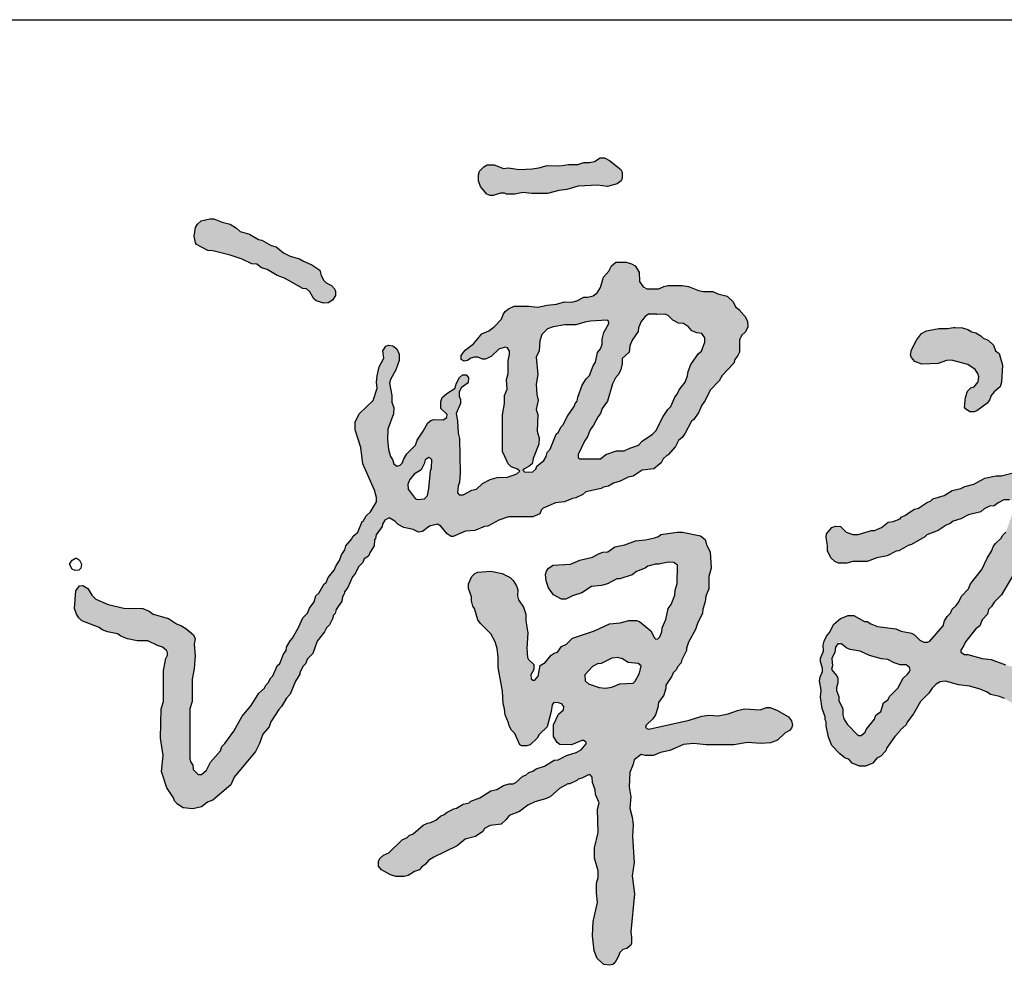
# Model space of a CAD drawing. Extents: x 427948 to 764348, y 274849 to 601549.
# Tile 63 of 212: x 761787 to 762593, y 287875 to 288649. Entities that reach past the tile are written whole.
import ezdxf

# ---------------------------------------------------------------- set-up
doc = ezdxf.new("R2010")
doc.units = 0
doc.header["$LTSCALE"] = 1000
doc.header["$MEASUREMENT"] = 0
doc.layers.get('0').update_dxf_attribs({"linetype": 'CONTINUOUS'})
doc.layers.add('PUB_TITLE', color=4, linetype='CONTINUOUS')

# ---------------------------------------------------------------- blocks, each defined once
blk = doc.blocks.new('谭文军')
at = {"linetype": 'Continuous'}
for points in [[(1125, 2635), (1145, 2632), (1165, 2638), (1173, 2644), (1175, 2649), (1175, 2661), (1172, 2667), (1149, 2685), (1139, 2690), (1130, 2690), (1119, 2683), (1109, 2681), (1097, 2681), (1085, 2677), (1066, 2677), (1049, 2674), (1023, 2675), (1006, 2670), (993, 2668), (967, 2667), (944, 2670), (935, 2669), (916, 2676), (902, 2676), (895, 2672), (886, 2663), (884, 2656), (884, 2644), (888, 2632), (901, 2617), (908, 2614), (914, 2614), (933.8, 2620.6), (941, 2617), (958, 2617), (974, 2620), (992, 2618), (1024, 2618), (1047, 2624), (1063, 2626), (1086, 2633)], [(436, 2475), (445, 2468), (457, 2464), (477, 2452), (492, 2447), (529, 2426), (536, 2425), (543, 2419), (551, 2405), (556, 2401), (571, 2396), (580, 2397), (589, 2402), (595, 2412), (595, 2420), (593, 2425), (587, 2432), (572.8, 2438.5), (566, 2452), (563, 2463), (547, 2474), (530, 2481), (522, 2486), (503, 2491), (490, 2498), (475, 2510), (465, 2513), (446, 2524), (439, 2525), (421, 2536), (402, 2541), (395, 2548), (382, 2556), (366, 2560), (349, 2567), (341, 2567), (323, 2563), (316, 2556), (312, 2549), (309, 2532), (312, 2518), (314, 2515), (337, 2503), (347, 2502), (382, 2493), (406, 2485), (426, 2476)], [(1874.1, 2272), (1889.1, 2262), (1896.5, 2250.3), (1895.1, 2237), (1887.1, 2227), (1880.1, 2225), (1873.1, 2218), (1869.1, 2205), (1867.1, 2186), (1869.1, 2182), (1878.1, 2176), (1887.1, 2176), (1892.1, 2178), (1912.1, 2193), (1918.1, 2200), (1921.1, 2209), (1927.1, 2217), (1939.1, 2227), (1942.1, 2236), (1944.1, 2271), (1937.1, 2294), (1930.1, 2300), (1926.1, 2311), (1915.1, 2321), (1905.1, 2325), (1900.1, 2330), (1890.1, 2336), (1882.1, 2338), (1874.1, 2343), (1863.1, 2346), (1848.1, 2347), (1845.1, 2347), (1833.1, 2345), (1815.1, 2345), (1790.1, 2340), (1780.1, 2335), (1770.1, 2321), (1760.1, 2302), (1758.1, 2291), (1760.1, 2286), (1767.1, 2278), (1781.1, 2273), (1814.1, 2274), (1831.1, 2280), (1841.1, 2281)]]:
    blk.add_hatch(color=256, dxfattribs=at).paths.add_polyline_path(points)
h = blk.add_hatch(color=256, dxfattribs=at)
h.paths.add_polyline_path([(846, 2122), (843, 2133), (842, 2158), (839, 2173), (848, 2193), (848, 2201), (843.3, 2212.1), (849, 2225), (863, 2235), (864, 2246), (859, 2251), (852, 2251), (846, 2246), (839, 2233), (837, 2224), (820, 2213), (811, 2205), (808, 2197), (808, 2183), (824.2, 2168), (813, 2160), (794, 2161), (788, 2159), (782, 2154), (772, 2137), (760, 2119), (757, 2109), (739, 2091), (733, 2081), (728.9, 2068.8), (719, 2066), (713, 2071), (710, 2080), (706, 2086), (702, 2100), (700, 2120), (701, 2141), (712, 2172), (713, 2184), (709, 2196), (709, 2209), (703.3, 2237.4), (717, 2261), (724, 2280), (724, 2293), (719, 2304), (711, 2310), (702, 2311), (697, 2309), (691, 2300), (693, 2285), (683, 2267), (679, 2249), (678, 2236), (679, 2224), (671, 2199), (643, 2172), (635, 2155), (635, 2140), (646, 2104), (650, 2071), (674, 2018), (678, 2003), (678, 1994), (666, 1974), (657, 1966), (651, 1955), (649, 1954), (640, 1933), (630, 1924), (628, 1919), (616, 1905), (614, 1897), (607, 1887), (603, 1875), (596, 1865), (592, 1856), (580, 1841), (576, 1831), (572, 1828), (561, 1809), (555, 1804), (552, 1792), (542, 1779), (538, 1769), (529, 1759), (521, 1741), (508, 1718), (503, 1713), (496, 1700), (495, 1693), (490, 1686), (482, 1667), (477, 1662), (468, 1642), (464, 1638), (459, 1628), (454, 1623), (451, 1617), (440, 1607), (424, 1582), (406, 1560), (389, 1530), (371, 1505), (365, 1499), (362, 1490), (342, 1467), (334, 1451), (320.3, 1438.7), (307, 1452), (306, 1461), (300, 1470), (300, 1575), (305, 1590), (305, 1635), (309, 1656), (311, 1683), (309, 1706), (311, 1717), (308, 1725), (292, 1738), (282, 1744), (273, 1747), (257, 1758), (226, 1767), (218, 1773), (205, 1778), (167, 1779), (135, 1786), (110, 1797), (102, 1805), (94, 1819), (84, 1825), (77, 1824), (70, 1814), (67, 1778), (71, 1767), (76, 1759), (82, 1753), (117, 1740), (123, 1735), (134, 1731), (154, 1727), (161, 1722), (174, 1717), (194, 1713), (215, 1713), (235, 1703), (245, 1700), (257.3, 1689.3), (252, 1677), (247, 1653), (247, 1590), (242, 1575), (241, 1516), (246, 1481), (243, 1448), (254, 1415), (267, 1395), (269, 1389), (275, 1382), (287, 1375), (306, 1373), (324, 1377), (336, 1386), (347, 1390), (383, 1421), (390, 1437), (433, 1489), (441, 1505), (448, 1524), (461, 1539), (464, 1549), (480, 1574), (486, 1580), (496, 1597), (503, 1605), (514, 1631), (523, 1645), (523, 1648), (529, 1661), (534, 1666), (538, 1676), (549, 1687), (558, 1712), (573, 1731), (577, 1739), (583, 1745), (589, 1757), (591, 1765), (594, 1768), (596, 1776), (608, 1793), (609.6, 1807.7), (620, 1821), (629, 1842), (634, 1848), (642, 1863), (650, 1871), (653, 1879), (662, 1884), (665, 1892), (673, 1905), (674, 1917), (676, 1920), (677, 1927), (689, 1944), (690, 1949), (697.5, 1961), (705, 1961), (715, 1955), (722, 1948), (733, 1942), (752, 1938), (763, 1933), (771, 1934), (785, 1945), (801, 1949), (808, 1945), (821, 1929), (829, 1924), (833, 1924), (858, 1935), (877, 1936), (896, 1944), (903, 1945), (925, 1957), (945, 1964), (994, 1964), (1008, 1970), (1012.2, 1979.8), (1040, 1992), (1058, 1994), (1074, 2001), (1081, 2002), (1095, 2009), (1101, 2014), (1132, 2021), (1137, 2024), (1147, 2026), (1157, 2032), (1171, 2036), (1187, 2044), (1197, 2046), (1215, 2058), (1239, 2061), (1254, 2073), (1258, 2081), (1265, 2088), (1268, 2089), (1283, 2106), (1289, 2118), (1296, 2124), (1302, 2133), (1315, 2157), (1319, 2160), (1329, 2174), (1336, 2190), (1343, 2199), (1353, 2220), (1371, 2239), (1377, 2250), (1401, 2275), (1403, 2282), (1409, 2290), (1412, 2297), (1412, 2327.5), (1424, 2338), (1429, 2348), (1428, 2360), (1423, 2370), (1414, 2379), (1413, 2382), (1404, 2389), (1399, 2399), (1387, 2410), (1368, 2415), (1358, 2420), (1334, 2420), (1309, 2430), (1296, 2432), (1267, 2432), (1259, 2430), (1249, 2425), (1219.5, 2425), (1210, 2440), (1209, 2459), (1201, 2472), (1194, 2476), (1183, 2479), (1162, 2479), (1153, 2472), (1148, 2461), (1137, 2449), (1131, 2428), (1121.1, 2412.4), (1105, 2408), (1097, 2408), (1083, 2401), (1073, 2398), (1058, 2399), (1042, 2394), (1023, 2392), (1004, 2388), (986, 2390), (956, 2390), (945, 2385), (938, 2379), (934, 2373), (931, 2364), (916, 2348), (905, 2340), (891, 2334), (874, 2314), (857, 2301), (849, 2290), (849, 2282), (855, 2279), (862, 2280), (871.8, 2287), (883, 2287), (892, 2283), (898, 2283), (910, 2288), (925, 2303), (941.8, 2308.2), (948.2, 2296.9), (944, 2280), (944, 2254), (941, 2242), (942, 2222), (937, 2209), (937, 2193), (933, 2170), (933, 2096), (944, 2071), (950, 2065), (963, 2060), (968, 2056), (962, 2051), (943, 2044), (922, 2043), (908, 2039), (892, 2031), (880, 2020), (871, 2018), (853, 2008), (841.7, 2008), (843, 2026), (846, 2034), (847, 2052)])
h.paths.add_polyline_path([(790, 2079), (789, 2063), (787, 2057), (784, 2021), (781, 2007), (775, 2000), (757.6, 1998.8), (742, 2020), (741, 2030), (745, 2039), (754, 2050), (768, 2059), (774, 2071), (776, 2079), (784.6, 2084.4)], flags=16)
h.paths.add_polyline_path([(987, 2066), (993, 2071), (995, 2082), (1006, 2111), (1007, 2123), (1003, 2137), (1004, 2171), (1001, 2181), (1005, 2200), (1002, 2211), (1001, 2232), (1004, 2252), (1001, 2287), (1007, 2300), (1008, 2320), (1012, 2333), (1024, 2344), (1035, 2348), (1059, 2352), (1081, 2352), (1099, 2358), (1111, 2360), (1146.6, 2362.2), (1148, 2355), (1138, 2337), (1134, 2323), (1134, 2308), (1125, 2296), (1121, 2277), (1116, 2269), (1109, 2250), (1102, 2243), (1094, 2230), (1085, 2206), (1084, 2198), (1080, 2193), (1078, 2187), (1065, 2169), (1055, 2149), (1051, 2145), (1046, 2135), (1041, 2131), (1029, 2101), (1023, 2094), (1019.8, 2081.3), (1002, 2066), (998.4, 2055.3), (978, 2054), (973, 2059)], flags=16)
h.paths.add_polyline_path([(1086, 2090), (1099, 2118), (1104, 2124), (1110, 2140), (1117, 2149), (1126, 2167), (1131, 2173), (1134, 2183), (1145, 2198), (1155, 2233), (1161, 2245), (1167, 2251), (1172, 2261), (1175, 2274), (1175, 2284), (1189, 2297), (1190, 2310), (1195, 2321), (1207, 2339), (1208, 2346), (1213, 2359), (1221, 2369), (1228, 2374), (1244, 2374), (1245, 2373), (1264.8, 2374.2), (1277, 2362), (1289, 2356), (1299, 2355), (1309, 2348), (1316, 2340), (1326, 2336), (1336, 2335), (1342, 2326), (1342, 2317), (1335, 2299), (1329, 2294), (1314, 2272), (1308, 2258), (1307, 2249), (1302, 2236), (1290, 2221), (1286, 2212), (1281, 2206), (1273, 2187), (1267, 2181), (1258, 2167), (1243, 2138), (1236, 2131), (1215, 2117), (1208, 2109), (1190, 2103), (1179, 2097), (1163, 2097), (1142, 2090), (1131, 2081), (1086, 2081)], flags=16)
h = blk.add_hatch(color=256, dxfattribs=at)
h.paths.add_polyline_path([(1886.1, 2030), (1868.1, 2025), (1860.1, 2021), (1842.1, 2017), (1826.1, 2007), (1803.1, 2000), (1799.1, 1996), (1790.1, 1992), (1774.1, 1981), (1766.1, 1979), (1757.1, 1974), (1748.1, 1967), (1739.1, 1963), (1737.1, 1960), (1723.1, 1954), (1713.1, 1953), (1699.1, 1942), (1685.1, 1936), (1679.1, 1936), (1652.1, 1928), (1641.1, 1928), (1628.1, 1933), (1616.1, 1944), (1606.1, 1945), (1599.1, 1942), (1588.1, 1929), (1587.1, 1922), (1590.1, 1906), (1590.1, 1895), (1597.1, 1881), (1605.1, 1873), (1612.1, 1870), (1629.1, 1870), (1641.1, 1873), (1670.1, 1873), (1690.1, 1881), (1711.1, 1885), (1729.1, 1894), (1734.1, 1895), (1753.1, 1906), (1760.1, 1908), (1787.1, 1923), (1791.1, 1927), (1814.1, 1936), (1830.1, 1947), (1838.1, 1950), (1844.1, 1955), (1860.1, 1960), (1875.1, 1968), (1900.1, 1974), (1907.1, 1980), (1918.1, 1985), (1927.1, 1986), (1935.1, 1992), (1947.1, 1998), (1963.1, 1998), (1968.8, 1983.8), (1951.1, 1933), (1944.1, 1926), (1942.1, 1921), (1929.1, 1909), (1925.1, 1903), (1922.1, 1894), (1913.1, 1880), (1902.1, 1857), (1879.1, 1828), (1875.1, 1818), (1861.1, 1803), (1854.1, 1787.4), (1842.1, 1777), (1839.1, 1769), (1832.1, 1762), (1827.1, 1753), (1824.1, 1743), (1795.4, 1710), (1781.1, 1710), (1766.1, 1725), (1760.1, 1728), (1739.1, 1732), (1728.1, 1737), (1691.1, 1742), (1678.1, 1747), (1670.1, 1752), (1665.1, 1752), (1643.1, 1764), (1632.1, 1764), (1616.1, 1758), (1602.1, 1746), (1595.1, 1730), (1588.1, 1722), (1583.1, 1712), (1581.1, 1704), (1582.1, 1692), (1576.1, 1678), (1576.1, 1671), (1581.2, 1653.4), (1575.1, 1639), (1574.1, 1632), (1577.1, 1613), (1576.1, 1599), (1579.1, 1576), (1585.1, 1559), (1585.1, 1553), (1587.1, 1549), (1587.1, 1541), (1592.1, 1518), (1599.1, 1501), (1615.1, 1484), (1626.1, 1475), (1633.1, 1473), (1640.1, 1465), (1655.1, 1459), (1667.1, 1459), (1682.1, 1465), (1690.1, 1475), (1698.1, 1479), (1708.1, 1490), (1710.1, 1496), (1726.1, 1519), (1736.1, 1529), (1737.1, 1532), (1749.1, 1543), (1751.1, 1548), (1764.1, 1565), (1778.1, 1590), (1795.1, 1607), (1802.1, 1617), (1810.1, 1625), (1818.1, 1630), (1829.1, 1631), (1855.1, 1624), (1877.1, 1621), (1899.1, 1615), (1913.1, 1609), (1920.1, 1604), (1943, 1598.9), (1962.1, 1588), (1971.1, 1579), (1992.1, 1569), (2005.1, 1568), (2017.1, 1570), (2030.1, 1566), (2059.1, 1561), (2078.1, 1560), (2094.1, 1557), (2121.1, 1557), (2128.1, 1555), (2169.1, 1560), (2192.1, 1566), (2202.6, 1573), (2218.1, 1573), (2226.1, 1578), (2232.1, 1584), (2249.1, 1589), (2269.1, 1592), (2285.1, 1601), (2294.1, 1603), (2311.1, 1614), (2322.1, 1618), (2347.1, 1639), (2354.1, 1652), (2353.1, 1663), (2343.1, 1672), (2334.1, 1673), (2329.1, 1671), (2320.1, 1663), (2311.1, 1662), (2301.1, 1657), (2279.1, 1642), (2259.1, 1638), (2244.1, 1633), (2234.1, 1633), (2217.1, 1623), (2207.1, 1624), (2170.1, 1620), (2123.1, 1619), (2064.1, 1627), (2041.1, 1638), (2033.1, 1639), (2018.1, 1645), (1999.1, 1647), (1983.1, 1653), (1977.1, 1657), (1950.1, 1664), (1921.1, 1675), (1903.1, 1677), (1874.1, 1685), (1867.1, 1685), (1858.3, 1691.3), (1866.1, 1703), (1869.1, 1711), (1890.1, 1737), (1898.1, 1743), (1903.1, 1755), (1914.1, 1767), (1916.1, 1776), (1922.1, 1782), (1927.1, 1791), (1942.1, 1806), (1969.1, 1852), (1989.1, 1880), (1994.1, 1891), (2008.1, 1906), (2014.1, 1920), (2015.1, 1926), (2022.1, 1937), (2029.1, 1958), (2038.1, 1973), (2040.1, 1982), (2041.1, 2006), (2048.1, 2031), (2045.1, 2044), (2039.1, 2051), (2032.1, 2055), (2000.1, 2058), (1987.1, 2058), (1970.1, 2055), (1963.1, 2052), (1941.1, 2047), (1931.1, 2047), (1908.1, 2042)])
h.paths.add_polyline_path([(1749.1, 1664), (1758.5, 1657.3), (1754.3, 1646.9), (1743.1, 1637), (1732.1, 1617), (1716.1, 1601), (1712.1, 1593), (1703.1, 1587), (1698.1, 1570), (1688.1, 1562), (1685.1, 1554), (1668.1, 1533), (1666.1, 1528), (1654.9, 1518.1), (1630.1, 1544), (1621.1, 1558.1), (1621.1, 1575), (1613.1, 1592), (1613.1, 1600), (1607, 1614.7), (1611.1, 1627), (1611.1, 1637), (1609.1, 1642), (1598.1, 1655), (1600.1, 1662), (1599.1, 1677), (1605.1, 1690), (1606.1, 1700), (1614.1, 1711.1), (1619.1, 1706), (1629.1, 1698), (1636.1, 1695), (1656.1, 1692), (1675.1, 1683), (1699.1, 1676), (1712.1, 1675), (1725.1, 1668), (1737.1, 1664)], flags=16)
h = blk.add_hatch(color=256, dxfattribs=at)
h.paths.add_polyline_path([(1133, 1825), (1145, 1828), (1164, 1838), (1170, 1838), (1195, 1846), (1204, 1853), (1221, 1860), (1227, 1864), (1242, 1868), (1249, 1868), (1268, 1872), (1279, 1871), (1287, 1866), (1286, 1829), (1282, 1815), (1281, 1805), (1274, 1786), (1268, 1778), (1263, 1756), (1256, 1739), (1255, 1731), (1249.7, 1717.7), (1241.7, 1715.7), (1233, 1733), (1210, 1752), (1204, 1754), (1188, 1754), (1171, 1749), (1149, 1747), (1119, 1733), (1074, 1718), (1062, 1706), (1052, 1701), (1044, 1690), (1037, 1688), (1031, 1684), (1019, 1669), (1009, 1663), (1005, 1641), (996.1, 1630.9), (987.5, 1639.5), (996, 1655), (996, 1665), (983.1, 1676.7), (982, 1697), (984, 1729), (980, 1753), (980, 1767), (975, 1781), (962.6, 1799.6), (964, 1816), (961, 1824), (954, 1835), (948, 1841), (932, 1849), (909, 1854), (883, 1852), (877, 1849), (871, 1843), (864, 1828), (864, 1819), (870, 1802), (870, 1794), (873, 1783), (876, 1778), (883, 1755), (888, 1748), (909, 1727), (918, 1711), (922, 1697), (924, 1680), (924, 1659), (933, 1611), (934, 1585), (937, 1575), (938, 1563), (945, 1547), (946, 1541), (951, 1532), (958, 1525), (968, 1502), (972, 1500), (982, 1500), (989, 1502), (1003, 1516), (1007, 1523), (1023, 1539), (1031, 1570), (1033.6, 1586.7), (1043, 1588), (1057.5, 1583.6), (1056, 1573), (1046, 1564), (1036, 1543), (1036, 1519), (1043, 1507), (1049, 1503), (1072, 1502), (1095.6, 1512.1), (1103.5, 1505.8), (1092, 1492), (1082, 1487), (1062, 1481), (1045, 1472), (1037, 1471), (1018, 1459), (1001, 1454), (994, 1449), (986, 1446), (980, 1441), (974, 1439), (956.8, 1423), (946, 1423), (935, 1420), (921, 1412), (909, 1409), (887, 1395), (869, 1388), (865, 1385), (853, 1382), (840, 1374), (834, 1373), (821, 1366), (815, 1361), (807, 1358), (798, 1350), (788, 1345), (781, 1344), (772, 1340), (752, 1322), (744, 1319), (740, 1315), (730, 1310), (703, 1284), (692, 1279), (685, 1273), (682, 1267), (682, 1257), (688, 1249), (706, 1239), (717, 1236), (734, 1236), (742, 1238), (755, 1246), (765, 1249), (769, 1255), (777, 1261), (783, 1268), (794, 1275), (841, 1298), (857, 1311), (878, 1317), (893, 1327), (896, 1333), (908, 1339), (930, 1342), (940, 1351), (946, 1359), (967, 1367), (984, 1380), (998, 1387), (1020, 1393), (1029, 1397), (1048, 1414), (1065, 1423), (1069, 1423), (1083, 1430), (1086, 1433), (1093, 1435), (1109.7, 1442.8), (1114, 1437), (1115, 1426), (1120, 1411), (1121, 1402), (1128, 1385), (1125, 1372), (1126, 1325), (1119, 1294), (1119, 1273), (1126, 1247), (1126, 1234), (1123, 1222), (1123, 1202), (1125, 1183), (1116, 1145), (1115, 1116), (1118, 1085), (1124, 1070), (1138, 1058), (1149, 1056), (1156, 1058), (1160, 1061), (1167, 1073), (1171.6, 1086.9), (1184, 1090), (1192, 1097), (1194, 1101), (1194, 1113), (1192, 1124), (1200, 1201), (1195, 1237), (1199, 1264), (1196, 1317), (1197, 1341), (1195, 1356), (1190, 1374), (1192, 1397), (1189, 1417), (1190, 1446), (1197, 1463), (1199, 1472), (1213, 1483), (1221, 1481), (1238, 1481), (1252, 1487), (1271, 1491), (1299, 1503), (1319, 1505), (1345, 1502), (1401, 1502), (1428, 1507), (1455, 1505), (1475, 1506), (1489, 1512), (1504, 1526), (1513, 1531), (1517, 1536), (1519, 1542), (1517, 1551), (1511, 1559), (1489, 1572), (1474, 1578), (1467, 1578), (1454, 1573), (1422, 1575), (1408, 1572), (1389, 1565), (1369, 1561), (1350, 1562), (1336, 1560), (1310, 1552), (1226.5, 1533.5), (1220.4, 1539.6), (1237, 1555), (1242, 1563), (1247, 1578), (1248, 1588), (1259, 1603), (1263, 1617), (1263, 1623), (1275, 1641), (1278, 1648), (1285, 1655), (1287, 1660), (1294, 1668), (1295, 1673), (1305, 1693), (1305, 1698), (1309, 1710), (1323, 1736), (1327, 1748), (1337, 1769), (1338, 1777), (1343, 1792), (1344, 1803), (1350, 1818), (1350, 1843), (1355, 1860), (1353, 1893), (1346, 1906), (1343, 1918), (1333, 1925), (1297, 1933), (1286, 1933), (1253, 1928), (1248, 1924), (1240, 1921), (1222, 1917), (1202, 1915), (1180, 1907), (1160, 1903), (1146, 1893), (1136, 1892), (1127, 1889), (1115, 1882), (1089, 1876), (1070, 1868), (1035, 1866), (1026, 1860), (1022, 1854), (1020, 1847), (1021, 1834), (1026, 1820), (1036, 1806), (1052, 1797), (1061, 1797), (1074, 1804), (1093, 1810), (1113, 1823)])
h.paths.add_polyline_path([(1154, 1678), (1170.5, 1679.2), (1187, 1669), (1207, 1667), (1213, 1662), (1210, 1647), (1198.8, 1627.1), (1170, 1626), (1154, 1619), (1141, 1617), (1128, 1618), (1107, 1626), (1100, 1632), (1099, 1644), (1115, 1661), (1125, 1666), (1132, 1667)], flags=16)
for points in [[(1130, 2690), (1139, 2690), (1149, 2685), (1172, 2667), (1175, 2661), (1175, 2649), (1173, 2644), (1165, 2638), (1145, 2632), (1125, 2635), (1086, 2633), (1063, 2626), (1047, 2624), (1024, 2618), (992, 2618), (974, 2620), (958, 2617), (941, 2617), (937, 2619), (929, 2619), (914, 2614), (908, 2614), (901, 2617), (888, 2632), (884, 2644), (884, 2656), (886, 2663), (895, 2672), (902, 2676), (916, 2676), (935, 2669), (944, 2670), (967, 2667), (993, 2668), (1006, 2670), (1023, 2675), (1049, 2674), (1066, 2677), (1085, 2677), (1097, 2681), (1109, 2681), (1119, 2683), (1130, 2690)], [(341, 2567), (349, 2567), (366, 2560), (382, 2556), (395, 2548), (402, 2541), (421, 2536), (439, 2525), (446, 2524), (465, 2513), (475, 2510), (490, 2498), (503, 2491), (522, 2486), (530, 2481), (547, 2474), (563, 2463), (566, 2452), (571, 2442), (576, 2437), (587, 2432), (593, 2425), (595, 2420), (595, 2412), (589, 2402), (580, 2397), (571, 2396), (556, 2401), (551, 2405), (543, 2419), (536, 2425), (529, 2426), (492, 2447), (477, 2452), (457, 2464), (445, 2468), (436, 2475), (426, 2476), (406, 2485), (382, 2493), (347, 2502), (337, 2503), (314, 2515), (312, 2518), (309, 2532), (312, 2549), (316, 2556), (323, 2563), (341, 2567)], [(1162, 2479), (1183, 2479), (1194, 2476), (1201, 2472), (1209, 2459), (1210, 2440), (1217, 2429), (1225, 2425), (1249, 2425), (1259, 2430), (1267, 2432), (1296, 2432), (1309, 2430), (1329, 2422), (1339, 2420), (1358, 2420), (1368, 2415), (1387, 2410), (1399, 2399), (1404, 2389), (1413, 2382), (1414, 2379), (1423, 2370), (1428, 2360), (1429, 2348), (1424, 2338), (1416, 2331), (1412, 2322), (1412, 2297), (1409, 2290), (1403, 2282), (1401, 2275), (1377, 2250), (1371, 2239), (1353, 2220), (1343, 2199), (1336, 2190), (1329, 2174), (1319, 2160), (1315, 2157), (1302, 2133), (1296, 2124), (1289, 2118), (1283, 2106), (1268, 2089), (1265, 2088), (1258, 2081), (1254, 2073), (1239, 2061), (1215, 2058), (1197, 2046), (1187, 2044), (1171, 2036), (1157, 2032), (1147, 2026), (1137, 2024), (1132, 2021), (1101, 2014), (1095, 2009), (1081, 2002), (1074, 2001), (1058, 1994), (1040, 1992), (1015, 1981), (1011, 1977), (1008, 1970), (994, 1964), (945, 1964), (925, 1957), (903, 1945), (896, 1944), (877, 1936), (858, 1935), (833, 1924), (829, 1924), (821, 1929), (808, 1945), (801, 1949), (785, 1945), (771, 1934), (763, 1933), (752, 1938), (733, 1942), (722, 1948), (715, 1955), (705, 1961), (702, 1961), (695, 1957), (690, 1949), (689, 1944), (677, 1927), (676, 1920), (674, 1917), (673, 1905), (665, 1892), (662, 1884), (653, 1879), (650, 1871), (642, 1863), (634, 1848), (629, 1842), (620, 1821), (613, 1812), (613, 1809), (609, 1802), (608, 1793), (596, 1776), (594, 1768), (591, 1765), (589, 1757), (583, 1745), (577, 1739), (573, 1731), (558, 1712), (549, 1687), (538, 1676), (534, 1666), (529, 1661), (523, 1648), (523, 1645), (514, 1631), (503, 1605), (496, 1597), (486, 1580), (480, 1574), (464, 1549), (461, 1539), (448, 1524), (441, 1505), (433, 1489), (390, 1437), (383, 1421), (347, 1390), (336, 1386), (324, 1377), (306, 1373), (287, 1375), (275, 1382), (269, 1389), (267, 1395), (254, 1415), (243, 1448), (246, 1481), (241, 1516), (242, 1575), (247, 1590), (247, 1653), (252, 1677), (255, 1684), (255, 1689), (253, 1693), (245, 1700), (235, 1703), (215, 1713), (194, 1713), (174, 1717), (161, 1722), (154, 1727), (134, 1731), (123, 1735), (117, 1740), (82, 1753), (76, 1759), (71, 1767), (67, 1778), (70, 1814), (77, 1824), (84, 1825), (94, 1819), (102, 1805), (110, 1797), (135, 1786), (167, 1779), (205, 1778), (218, 1773), (226, 1767), (257, 1758), (273, 1747), (282, 1744), (292, 1738), (308, 1725), (311, 1717), (309, 1706), (311, 1683), (309, 1656), (305, 1635), (305, 1590), (300, 1575), (300, 1474), (302, 1467), (306, 1461), (307, 1452), (317, 1442), (324, 1442), (334, 1451), (342, 1467), (362, 1490), (365, 1499), (371, 1505), (389, 1530), (406, 1560), (424, 1582), (440, 1607), (451, 1617), (454, 1623), (459, 1628), (464, 1638), (468, 1642), (477, 1662), (482, 1667), (490, 1686), (495, 1693), (496, 1700), (503, 1713), (508, 1718), (521, 1741), (529, 1759), (538, 1769), (542, 1779), (552, 1792), (555, 1804), (561, 1809), (572, 1828), (576, 1831), (580, 1841), (592, 1856), (596, 1865), (603, 1875), (607, 1887), (614, 1897), (616, 1905), (628, 1919), (630, 1924), (640, 1933), (649, 1954), (651, 1955), (657, 1966), (666, 1974), (678, 1994), (678, 2003), (674, 2018), (650, 2071), (646, 2104), (635, 2140), (635, 2155), (643, 2172), (671, 2199), (679, 2224), (678, 2236), (679, 2249), (683, 2267), (693, 2285), (691, 2300), (697, 2309), (702, 2311), (711, 2310), (719, 2304), (724, 2293), (724, 2280), (717, 2261), (706, 2242), (704, 2234), (709, 2209), (709, 2196), (713, 2184), (712, 2172), (701, 2141), (700, 2120), (702, 2100), (706, 2086), (710, 2080), (713, 2071), (719, 2066), (726, 2068), (730, 2072), (733, 2081), (739, 2091), (757, 2109), (760, 2119), (772, 2137), (782, 2154), (788, 2159), (794, 2161), (813, 2160), (820, 2165), (821, 2171), (808, 2183), (808, 2197), (811, 2205), (820, 2213), (837, 2224), (839, 2233), (846, 2246), (852, 2251), (859, 2251), (864, 2246), (863, 2235), (849, 2225), (845, 2216), (845, 2208), (848, 2201), (848, 2193), (839, 2173), (842, 2158), (843, 2133), (846, 2122), (847, 2052), (846, 2034), (843, 2026), (842, 2012), (845, 2008), (853, 2008), (871, 2018), (880, 2020), (892, 2031), (908, 2039), (922, 2043), (943, 2044), (962, 2051), (968, 2056), (963, 2060), (950, 2065), (944, 2071), (933, 2096), (933, 2170), (937, 2193), (937, 2209), (942, 2222), (941, 2242), (944, 2254), (944, 2280), (947, 2292), (947, 2299), (943, 2306), (938, 2307), (925, 2303), (910, 2288), (898, 2283), (892, 2283), (883, 2287), (876, 2287), (869, 2285), (862, 2280), (855, 2279), (849, 2282), (849, 2290), (857, 2301), (874, 2314), (891, 2334), (905, 2340), (916, 2348), (931, 2364), (934, 2373), (938, 2379), (945, 2385), (956, 2390), (986, 2390), (1004, 2388), (1023, 2392), (1042, 2394), (1058, 2399), (1073, 2398), (1083, 2401), (1097, 2408), (1105, 2408), (1116, 2411), (1124, 2417), (1131, 2428), (1137, 2449), (1148, 2461), (1153, 2472), (1162, 2479)], [(1245, 2373), (1244, 2374), (1228, 2374), (1221, 2369), (1213, 2359), (1208, 2346), (1207, 2339), (1195, 2321), (1190, 2310), (1189, 2297), (1175, 2284), (1175, 2274), (1172, 2261), (1167, 2251), (1161, 2245), (1155, 2233), (1145, 2198), (1134, 2183), (1131, 2173), (1126, 2167), (1117, 2149), (1110, 2140), (1104, 2124), (1099, 2118), (1086, 2090), (1086, 2084), (1089, 2081), (1131, 2081), (1142, 2090), (1163, 2097), (1179, 2097), (1190, 2103), (1208, 2109), (1215, 2117), (1236, 2131), (1243, 2138), (1258, 2167), (1267, 2181), (1273, 2187), (1281, 2206), (1286, 2212), (1290, 2221), (1302, 2236), (1307, 2249), (1308, 2258), (1314, 2272), (1329, 2294), (1335, 2299), (1342, 2317), (1342, 2326), (1336, 2335), (1326, 2336), (1316, 2340), (1309, 2348), (1299, 2355), (1289, 2356), (1277, 2362), (1268, 2371), (1262, 2374), (1245, 2373)], [(1145, 2361), (1144, 2362), (1111, 2360), (1099, 2358), (1081, 2352), (1059, 2352), (1035, 2348), (1024, 2344), (1012, 2333), (1008, 2320), (1007, 2300), (1001, 2287), (1004, 2252), (1001, 2232), (1002, 2211), (1005, 2200), (1001, 2181), (1004, 2171), (1003, 2137), (1007, 2123), (1006, 2111), (995, 2082), (993, 2071), (987, 2066), (977, 2061), (974, 2058), (978, 2054), (994, 2055), (1000, 2060), (1002, 2066), (1016, 2078), (1021, 2086), (1023, 2094), (1029, 2101), (1041, 2131), (1046, 2135), (1051, 2145), (1055, 2149), (1065, 2169), (1078, 2187), (1080, 2193), (1084, 2198), (1085, 2206), (1094, 2230), (1102, 2243), (1109, 2250), (1116, 2269), (1121, 2277), (1125, 2296), (1131, 2304), (1134, 2313), (1134, 2323), (1138, 2337), (1148, 2355), (1147, 2360), (1145, 2361)], [(1845.1, 2347), (1848.1, 2347), (1863.1, 2346), (1874.1, 2343), (1882.1, 2338), (1890.1, 2336), (1900.1, 2330), (1905.1, 2325), (1915.1, 2321), (1926.1, 2311), (1930.1, 2300), (1937.1, 2294), (1944.1, 2271), (1942.1, 2236), (1939.1, 2227), (1927.1, 2217), (1921.1, 2209), (1918.1, 2200), (1912.1, 2193), (1892.1, 2178), (1887.1, 2176), (1878.1, 2176), (1869.1, 2182), (1867.1, 2186), (1869.1, 2205), (1873.1, 2218), (1880.1, 2225), (1887.1, 2227), (1895.1, 2237), (1896.1, 2247), (1894.1, 2254), (1889.1, 2262), (1874.1, 2272), (1841.1, 2281), (1831.1, 2280), (1814.1, 2274), (1781.1, 2273), (1767.1, 2278), (1760.1, 2286), (1758.1, 2291), (1760.1, 2302), (1770.1, 2321), (1780.1, 2335), (1790.1, 2340), (1815.1, 2345), (1833.1, 2345), (1845.1, 2347)], [(786, 2083), (784, 2084), (776, 2079), (774, 2071), (768, 2059), (754, 2050), (745, 2039), (741, 2030), (742, 2020), (756, 2001), (760, 1999), (775, 2000), (781, 2007), (784, 2021), (787, 2057), (789, 2063), (790, 2079), (786, 2083)], [(1969.1, 1852), (1942.1, 1806), (1927.1, 1791), (1922.1, 1782), (1916.1, 1776), (1914.1, 1767), (1903.1, 1755), (1898.1, 1743), (1890.1, 1737), (1869.1, 1711), (1866.1, 1703), (1860.1, 1694), (1860.1, 1690), (1867.1, 1685), (1874.1, 1685), (1903.1, 1677), (1921.1, 1675), (1950.1, 1664)], [(1948.1, 1596), (1938.1, 1600), (1920.1, 1604), (1913.1, 1609), (1899.1, 1615), (1877.1, 1621), (1855.1, 1624), (1829.1, 1631), (1818.1, 1630), (1810.1, 1625), (1802.1, 1617), (1795.1, 1607), (1778.1, 1590), (1764.1, 1565), (1751.1, 1548), (1749.1, 1543), (1737.1, 1532), (1736.1, 1529), (1726.1, 1519), (1710.1, 1496), (1708.1, 1490), (1698.1, 1479), (1690.1, 1475), (1682.1, 1465), (1667.1, 1459), (1655.1, 1459), (1640.1, 1465), (1633.1, 1473), (1626.1, 1475), (1615.1, 1484), (1599.1, 1501), (1592.1, 1518), (1587.1, 1541), (1587.1, 1549), (1585.1, 1553), (1585.1, 1559), (1579.1, 1576), (1576.1, 1599), (1577.1, 1613), (1574.1, 1632), (1575.1, 1639), (1580.1, 1651), (1580.1, 1657), (1576.1, 1671), (1576.1, 1678), (1582.1, 1692), (1581.1, 1704), (1583.1, 1712), (1588.1, 1722), (1595.1, 1730), (1602.1, 1746), (1616.1, 1758), (1632.1, 1764), (1643.1, 1764), (1665.1, 1752), (1670.1, 1752), (1678.1, 1747), (1691.1, 1742), (1728.1, 1737), (1739.1, 1732), (1760.1, 1728), (1766.1, 1725), (1777.1, 1714), (1785.1, 1710), (1792.1, 1710), (1797.1, 1712), (1824.1, 1743), (1827.1, 1753), (1832.1, 1762), (1839.1, 1769), (1842.1, 1777), (1850.1, 1784), (1856.1, 1792), (1861.1, 1803), (1875.1, 1818), (1879.1, 1828), (1902.1, 1857), (1913.1, 1880), (1922.1, 1894), (1925.1, 1903), (1929.1, 1909), (1942.1, 1921), (1944.1, 1926), (1951.1, 1933)], [(1958.1, 1998), (1947.1, 1998), (1935.1, 1992), (1927.1, 1986), (1918.1, 1985), (1907.1, 1980), (1900.1, 1974), (1875.1, 1968), (1860.1, 1960), (1844.1, 1955), (1838.1, 1950), (1830.1, 1947), (1814.1, 1936), (1791.1, 1927), (1787.1, 1923), (1760.1, 1908), (1753.1, 1906), (1734.1, 1895), (1729.1, 1894), (1711.1, 1885), (1690.1, 1881), (1670.1, 1873), (1641.1, 1873), (1629.1, 1870), (1612.1, 1870), (1605.1, 1873), (1597.1, 1881), (1590.1, 1895), (1590.1, 1906), (1587.1, 1922), (1588.1, 1929), (1599.1, 1942), (1606.1, 1945), (1616.1, 1944), (1628.1, 1933), (1641.1, 1928), (1652.1, 1928), (1679.1, 1936), (1685.1, 1936), (1699.1, 1942), (1713.1, 1953), (1723.1, 1954), (1737.1, 1960), (1739.1, 1963), (1748.1, 1967), (1757.1, 1974), (1766.1, 1979), (1774.1, 1981), (1790.1, 1992), (1799.1, 1996), (1803.1, 2000), (1826.1, 2007), (1842.1, 2017), (1860.1, 2021), (1868.1, 2025), (1886.1, 2030), (1908.1, 2042), (1931.1, 2047), (1941.1, 2047), (1963.1, 2052)], [(1286, 1933), (1297, 1933), (1333, 1925), (1343, 1918), (1346, 1906), (1353, 1893), (1355, 1860), (1350, 1843), (1350, 1818), (1344, 1803), (1343, 1792), (1338, 1777), (1337, 1769), (1327, 1748), (1323, 1736), (1309, 1710), (1305, 1698), (1305, 1693), (1295, 1673), (1294, 1668), (1287, 1660), (1285, 1655), (1278, 1648), (1275, 1641), (1263, 1623), (1263, 1617), (1259, 1603), (1248, 1588), (1247, 1578), (1242, 1563), (1237, 1555), (1223, 1542), (1222, 1538), (1225, 1535), (1229, 1534), (1310, 1552), (1336, 1560), (1350, 1562), (1369, 1561), (1389, 1565), (1408, 1572), (1422, 1575), (1454, 1573), (1467, 1578), (1474, 1578), (1489, 1572), (1511, 1559), (1517, 1551), (1519, 1542), (1517, 1536), (1513, 1531), (1504, 1526), (1489, 1512), (1475, 1506), (1455, 1505), (1428, 1507), (1401, 1502), (1345, 1502), (1319, 1505), (1299, 1503), (1271, 1491), (1252, 1487), (1238, 1481), (1221, 1481), (1213, 1483), (1199, 1472), (1197, 1463), (1190, 1446), (1189, 1417), (1192, 1397), (1190, 1374), (1195, 1356), (1197, 1341), (1196, 1317), (1199, 1264), (1195, 1237), (1200, 1201), (1192, 1124), (1194, 1113), (1194, 1101), (1192, 1097), (1184, 1090), (1176, 1088), (1170, 1082), (1167, 1073), (1160, 1061), (1156, 1058), (1149, 1056), (1138, 1058), (1124, 1070), (1118, 1085), (1115, 1116), (1116, 1145), (1125, 1183), (1123, 1202), (1123, 1222), (1126, 1234), (1126, 1247), (1119, 1273), (1119, 1294), (1126, 1325), (1125, 1372), (1128, 1385), (1121, 1402), (1120, 1411), (1115, 1426), (1114, 1437), (1111, 1441), (1108, 1442), (1093, 1435), (1086, 1433), (1083, 1430), (1069, 1423), (1065, 1423), (1048, 1414), (1029, 1397), (1020, 1393), (998, 1387), (984, 1380), (967, 1367), (946, 1359), (940, 1351), (930, 1342), (908, 1339), (896, 1333), (893, 1327), (878, 1317), (857, 1311), (841, 1298), (794, 1275), (783, 1268), (777, 1261), (769, 1255), (765, 1249), (755, 1246), (742, 1238), (734, 1236), (717, 1236), (706, 1239), (688, 1249), (682, 1257), (682, 1267), (685, 1273), (692, 1279), (703, 1284), (730, 1310), (740, 1315), (744, 1319), (752, 1322), (772, 1340), (781, 1344), (788, 1345), (798, 1350), (807, 1358), (815, 1361), (821, 1366), (834, 1373), (840, 1374), (853, 1382), (865, 1385), (869, 1388), (887, 1395), (909, 1409), (921, 1412), (935, 1420), (946, 1423), (954, 1423), (960, 1426), (974, 1439), (980, 1441), (986, 1446), (994, 1449), (1001, 1454), (1018, 1459), (1037, 1471), (1045, 1472), (1062, 1481), (1082, 1487), (1092, 1492), (1102, 1504), (1102, 1507), (1097, 1511), (1093, 1511), (1072, 1502), (1049, 1503), (1043, 1507), (1036, 1519), (1036, 1543), (1046, 1564), (1056, 1573), (1057, 1580), (1053, 1585), (1043, 1588), (1036, 1587), (1033, 1583), (1031, 1570), (1023, 1539), (1007, 1523), (1003, 1516), (989, 1502), (982, 1500), (972, 1500), (968, 1502), (958, 1525), (951, 1532), (946, 1541), (945, 1547), (938, 1563), (937, 1575), (934, 1585), (933, 1611), (924, 1659), (924, 1680), (922, 1697), (918, 1711), (909, 1727), (888, 1748), (883, 1755), (876, 1778), (873, 1783), (870, 1794), (870, 1802), (864, 1819), (864, 1828), (871, 1843), (877, 1849), (883, 1852), (909, 1854), (932, 1849), (948, 1841), (954, 1835), (961, 1824), (964, 1816), (963, 1804), (965, 1796), (975, 1781), (980, 1767), (980, 1753), (984, 1729), (982, 1697), (983, 1679), (985, 1675), (996, 1665), (996, 1655), (990, 1644), (991, 1636), (994, 1633), (998, 1633), (1005, 1641), (1009, 1663), (1019, 1669), (1031, 1684), (1037, 1688), (1044, 1690), (1052, 1701), (1062, 1706), (1074, 1718), (1119, 1733), (1149, 1747), (1171, 1749), (1188, 1754), (1204, 1754), (1210, 1752), (1233, 1733), (1240, 1719), (1243, 1716), (1247, 1717), (1251, 1721), (1255, 1731), (1256, 1739), (1263, 1756), (1268, 1778), (1274, 1786), (1281, 1805), (1282, 1815), (1286, 1829), (1287, 1866), (1279, 1871), (1268, 1872), (1249, 1868), (1242, 1868), (1227, 1864), (1221, 1860), (1204, 1853), (1195, 1846), (1170, 1838), (1164, 1838), (1145, 1828), (1133, 1825), (1113, 1823), (1093, 1810), (1074, 1804), (1061, 1797), (1052, 1797), (1036, 1806), (1026, 1820), (1021, 1834), (1020, 1847), (1022, 1854), (1026, 1860), (1035, 1866), (1070, 1868), (1089, 1876), (1115, 1882), (1127, 1889), (1136, 1892), (1146, 1893), (1160, 1903), (1180, 1907), (1202, 1915), (1222, 1917), (1240, 1921), (1248, 1924), (1253, 1928), (1286, 1933)], [(69, 1880), (71, 1880), (77, 1876), (81, 1868), (80, 1860), (76, 1856), (68, 1855), (62, 1858), (57, 1868), (62, 1876), (69, 1880)], [(1619.1, 1706), (1618.1, 1707), (1611.1, 1707), (1606.1, 1700), (1605.1, 1690), (1599.1, 1677), (1600.1, 1662), (1598.1, 1655), (1609.1, 1642), (1611.1, 1637), (1611.1, 1627), (1608.1, 1618), (1608.1, 1612), (1613.1, 1600), (1613.1, 1592), (1621.1, 1575), (1621.1, 1563), (1623.1, 1555), (1630.1, 1544), (1652.1, 1521), (1658.1, 1521), (1666.1, 1528), (1668.1, 1533), (1685.1, 1554), (1688.1, 1562), (1698.1, 1570), (1703.1, 1587), (1712.1, 1593), (1716.1, 1601), (1732.1, 1617), (1743.1, 1637), (1752.1, 1645), (1755.1, 1649), (1757.1, 1654), (1756.1, 1659), (1749.1, 1664), (1737.1, 1664), (1725.1, 1668), (1712.1, 1675), (1699.1, 1676), (1675.1, 1683), (1656.1, 1692), (1636.1, 1695), (1629.1, 1698), (1619.1, 1706)], [(1169, 1678), (1168, 1679), (1154, 1678), (1132, 1667), (1125, 1666), (1115, 1661), (1099, 1644), (1100, 1632), (1107, 1626), (1128, 1618), (1141, 1617), (1154, 1619), (1170, 1626), (1197, 1627), (1201, 1631), (1210, 1647), (1213, 1662), (1207, 1667), (1187, 1669), (1174, 1677), (1169, 1678)]]:
    blk.add_lwpolyline(points, dxfattribs=at)
blk = doc.blocks.new('24')
at = {"layer": 'PUB_TITLE'}
blk.add_line((-1116488.91, 158118.87), (-1110888.91, 158118.87), dxfattribs=at)
at = {"linetype": 'Continuous', "xscale": 0.4043519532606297, "yscale": 0.4043519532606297, "zscale": 0.4043519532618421}
blk.add_blockref('谭文军', (-1112431.83, 156917.98), dxfattribs=at)

msp = doc.modelspace()

# ---------------------------------------------------------------- block references
msp.add_blockref('24', (1874236.93, 130530.48))

doc.saveas('drawing.dxf')
